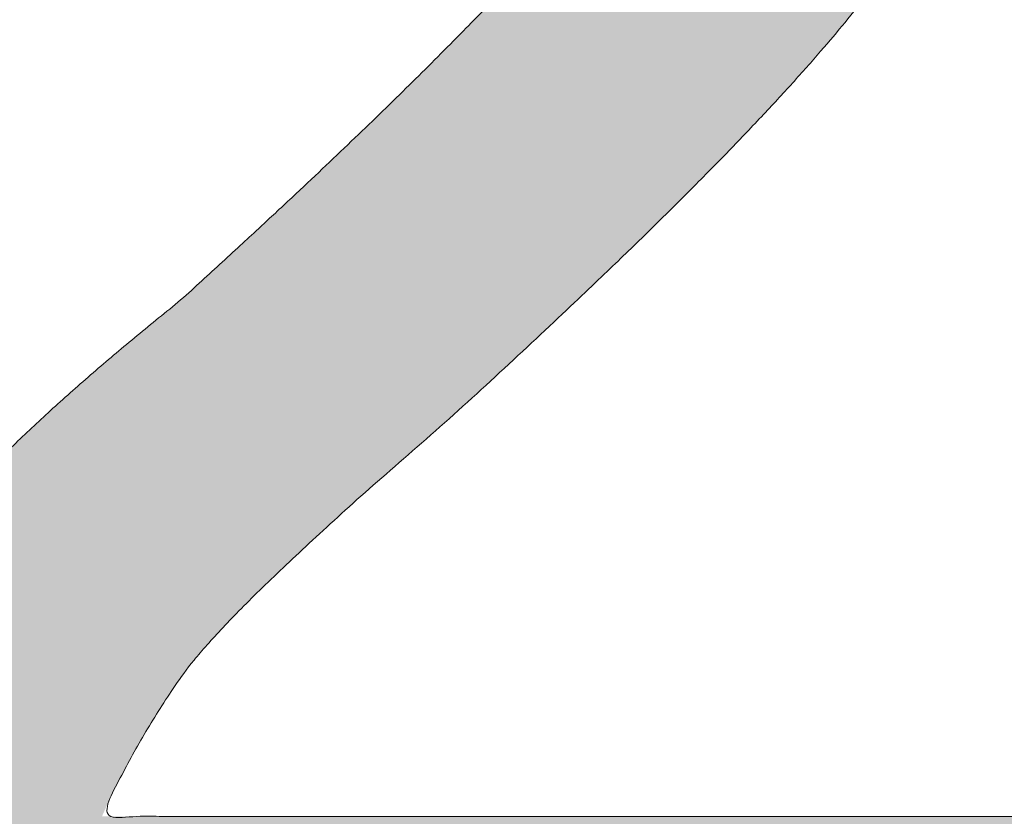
# Model space of a CAD drawing. Header units: inches. Extents: x -416 to -272, y -73 to 47.
# Tile 149 of 206: x -280.297 to -279.134, y -22.729 to -21.788. Entities that reach past the tile are written whole.
import ezdxf

# ---------------------------------------------------------------- set-up
doc = ezdxf.new("R2010")
doc.units = ezdxf.units.IN
doc.header["$LTSCALE"] = 32
doc.header["$MEASUREMENT"] = 0
doc.linetypes.add('Dash Style-1', pattern=[0.083328, 0.041656, -0.041672])
for name, color, linetype, lineweight in [('Black', 7, 'Continuous', 18), ('DashLine', 7, 'Continuous', 13), ('DashLineFill', 7, 'Dash Style-1', 13), ('Drawing', 7, 'Continuous', 18), ('Metal-DeskStructure', 7, 'Continuous', 13), ('None', 7, 'Continuous', 18), ('Plastic-BracketCover', 7, 'Continuous', 13), ('SolidLine', 7, 'Continuous', 15), ('Wood_1-H', 7, 'Continuous', 13)]:
    doc.layers.add(name, color=color, linetype=linetype, lineweight=lineweight)
pattern_1 = [(45, (0, 0), (-1.61301565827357, 1.935715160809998), []), (45, (-1.0608, 1.0608), (-0.4723460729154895, 0.4167612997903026), [])]

# ---------------------------------------------------------------- blocks, each defined once
blk = doc.blocks.new('Group-45')
at = {"layer": 'Plastic-BracketCover', "color": 7}
for points, knots in [([(1.545890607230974, 0.02645157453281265), (1.549581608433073, 0.02645157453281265), (1.553272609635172, 0.02460607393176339), (1.555118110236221, 0.01722587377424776), (1.55696180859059, 0.004307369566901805), (1.55696180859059, -0.01414763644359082), (1.555118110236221, -0.02522064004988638), (1.553272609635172, -0.03260264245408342), (1.547736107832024, -0.03629364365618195), (1.542199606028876, -0.03813914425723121), (1.489603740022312, -0.05843965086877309), (1.437007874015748, -0.07874015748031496), (1.418552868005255, -0.08612215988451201), (1.389024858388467, -0.1008843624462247), (1.366878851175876, -0.1230303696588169), (1.355805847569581, -0.1525583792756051), (1.355805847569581, -0.1922366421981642), (1.355805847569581, -0.2116143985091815), (1.450848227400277, -0.2116143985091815), (1.549581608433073, -0.2116143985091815), (1.553272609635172, -0.2153035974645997), (1.555118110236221, -0.2226855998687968), (1.55696180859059, -0.2337586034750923), (1.55696180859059, -0.2503681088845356), (1.555118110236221, -0.2614411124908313), (1.553272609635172, -0.2688231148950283), (1.549581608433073, -0.2725141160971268), (1.338274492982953, -0.2725141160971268), (1.117739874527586, -0.2725141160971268), (1.106666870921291, -0.2577501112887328), (1.106666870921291, -0.202385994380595), (1.106666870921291, -0.137794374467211), (1.10851237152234, -0.1156483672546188), (1.11035787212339, -0.1064208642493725), (1.114048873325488, -0.08058565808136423), (1.13434937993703, -0.03998464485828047), (1.163877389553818, -0.01414763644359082), (1.202631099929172, 0.0006163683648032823), (1.246923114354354, 0.0006163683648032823), (1.28383312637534, -0.01230213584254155), (1.311515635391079, -0.03444814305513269), (1.329968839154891, -0.06766715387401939), (1.337350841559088, -0.08612215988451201), (1.342887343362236, -0.07504915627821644), (1.35765134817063, -0.05659415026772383), (1.377951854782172, -0.04183014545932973), (1.405634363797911, -0.0289116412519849), (1.422243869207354, -0.02152963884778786), (1.471148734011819, -0.001229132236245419), (1.520053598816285, 0.01907137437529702), (1.532972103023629, 0.02460607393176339), (1.544045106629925, 0.02645157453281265), (1.545890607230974, 0.02645157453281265)], [0, 0, 0, 0.004017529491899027, 0.008035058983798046, 0.01205258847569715, 0.01607011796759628, 0.02008764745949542, 0.02410517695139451, 0.02812270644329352, 0.03214023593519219, 0.03214023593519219, 0.07095094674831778, 0.07095094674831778, 0.08463415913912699, 0.09831737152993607, 0.1120005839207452, 0.1256837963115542, 0.138745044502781, 0.138745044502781, 0.202806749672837, 0.2052946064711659, 0.2077824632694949, 0.2102703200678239, 0.2127581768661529, 0.2147484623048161, 0.2167387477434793, 0.2187290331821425, 0.2207193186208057, 0.3326714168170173, 0.3396374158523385, 0.3466034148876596, 0.3918815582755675, 0.4075550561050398, 0.4232285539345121, 0.4232285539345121, 0.4666960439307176, 0.5101635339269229, 0.553631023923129, 0.5970985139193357, 0.640566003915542, 0.6840334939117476, 0.7275009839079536, 0.7709684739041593, 0.7709684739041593, 0.7980418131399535, 0.8251151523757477, 0.8521884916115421, 0.8792618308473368, 0.8792618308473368, 0.958132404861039, 0.958132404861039, 0.9790662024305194, 1, 1, 1]), ([(1.232159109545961, -0.06213065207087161), (1.204476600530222, -0.06213065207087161), (1.169413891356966, -0.08612215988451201), (1.160186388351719, -0.1138028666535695), (1.15834088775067, -0.1230303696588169), (1.156495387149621, -0.1451763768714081), (1.156495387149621, -0.1867001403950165), (1.156495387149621, -0.2116143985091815), (1.2321600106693, -0.2116143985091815), (1.30782463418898, -0.2116143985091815), (1.30782463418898, -0.183009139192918), (1.30782463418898, -0.130412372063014), (1.296751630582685, -0.09719336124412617), (1.274605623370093, -0.07320365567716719), (1.246923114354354, -0.06213065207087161), (1.232159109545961, -0.06213065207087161)], [0, 0, 0, 0.1425152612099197, 0.2850305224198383, 0.2850305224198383, 0.3309930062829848, 0.3769554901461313, 0.4458992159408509, 0.4458992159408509, 0.6552813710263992, 0.6552813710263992, 0.7344389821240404, 0.8008292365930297, 0.8672194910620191, 0.9336097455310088, 1, 1, 1]), ([(1.425934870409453, -0.3398696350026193), (1.448079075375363, -0.3398696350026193), (1.483143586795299, -0.3509408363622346), (1.512671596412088, -0.3693958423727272), (1.532972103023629, -0.3970783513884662), (1.555118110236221, -0.4469059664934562), (1.555118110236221, -0.5539431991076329), (1.555118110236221, -0.6203803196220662), (1.544045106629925, -0.6351443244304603), (1.330892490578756, -0.6351443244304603), (1.117739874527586, -0.6351443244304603), (1.106666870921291, -0.6203803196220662), (1.106666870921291, -0.5622479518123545), (1.106666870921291, -0.4708965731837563), (1.123276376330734, -0.4192243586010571), (1.150958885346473, -0.3860053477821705), (1.193405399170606, -0.3675503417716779), (1.235850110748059, -0.3675503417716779), (1.265378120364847, -0.374932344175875), (1.289369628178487, -0.3896963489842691), (1.309670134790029, -0.4136878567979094), (1.315206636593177, -0.4266063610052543), (1.318897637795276, -0.4081513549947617), (1.337350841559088, -0.3767778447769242), (1.365033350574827, -0.3527863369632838), (1.403788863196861, -0.3398696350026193), (1.425934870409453, -0.3398696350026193)], [0, 0, 0, 0.03145524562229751, 0.062910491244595, 0.09436573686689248, 0.1258209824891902, 0.188731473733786, 0.2661585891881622, 0.2758371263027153, 0.2855156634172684, 0.4355309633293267, 0.4452095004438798, 0.4548880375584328, 0.5214267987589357, 0.5746587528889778, 0.6278907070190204, 0.6811226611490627, 0.7343546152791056, 0.7627468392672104, 0.7911390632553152, 0.8195312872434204, 0.8479235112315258, 0.8479235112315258, 0.8859426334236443, 0.9239617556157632, 0.9619808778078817, 1, 1, 1]), ([(1.429625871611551, -0.4026148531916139), (1.409325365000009, -0.4026148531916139), (1.379797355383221, -0.4155333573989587), (1.359496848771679, -0.4395248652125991), (1.348423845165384, -0.4764330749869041), (1.348423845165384, -0.5401028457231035), (1.348423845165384, -0.5760901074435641), (1.426856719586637, -0.5760901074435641), (1.505289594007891, -0.5760901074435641), (1.505289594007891, -0.5327208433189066), (1.505289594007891, -0.4487514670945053), (1.477607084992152, -0.4155333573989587), (1.448079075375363, -0.4026148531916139), (1.429625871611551, -0.4026148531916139)], [0, 0, 0, 0.07915587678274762, 0.1583117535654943, 0.2374676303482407, 0.3166235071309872, 0.4195261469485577, 0.4195261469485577, 0.6437985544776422, 0.6437985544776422, 0.7678094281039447, 0.8839047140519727, 0.9419523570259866, 1, 1, 1]), ([(1.226622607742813, -0.4284518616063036), (1.210013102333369, -0.4284518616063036), (1.18417789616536, -0.4376793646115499), (1.165722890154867, -0.4579798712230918), (1.156495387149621, -0.4893515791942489), (1.156495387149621, -0.5447165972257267), (1.156495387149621, -0.5760901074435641), (1.228469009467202, -0.5760901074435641), (1.300442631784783, -0.5760901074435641), (1.300442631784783, -0.5419483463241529), (1.300442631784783, -0.4856605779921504), (1.289369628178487, -0.4561343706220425), (1.269069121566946, -0.4376793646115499), (1.241386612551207, -0.4284518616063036), (1.226622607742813, -0.4284518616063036)], [0, 0, 0, 0.07449877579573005, 0.1489975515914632, 0.223496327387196, 0.2979951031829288, 0.3954165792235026, 0.3954165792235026, 0.6189101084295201, 0.6189101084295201, 0.7249275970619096, 0.7936956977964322, 0.8624637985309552, 0.9312318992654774, 1, 1, 1]), ([(1.53112660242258, -0.7109774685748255), (1.538508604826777, -0.7109774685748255), (1.552349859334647, -0.7137457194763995), (1.555118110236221, -0.7220504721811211), (1.555118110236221, -0.841083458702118), (1.555118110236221, -0.9601164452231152), (1.553272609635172, -0.9638074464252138), (1.547736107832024, -0.9674984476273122), (1.538508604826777, -0.9693439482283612), (1.525590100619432, -0.9693439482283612), (1.516362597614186, -0.9674984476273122), (1.510826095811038, -0.965652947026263), (1.50713509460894, -0.9601164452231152), (1.50713509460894, -0.9112115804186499), (1.50713509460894, -0.864152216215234), (1.337351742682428, -0.864152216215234), (1.167568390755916, -0.864152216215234), (1.193404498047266, -0.9075205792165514), (1.219240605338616, -0.9508889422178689), (1.221086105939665, -0.9564254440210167), (1.222931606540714, -0.965652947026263), (1.219240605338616, -0.9693439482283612), (1.20816760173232, -0.9711894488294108), (1.195712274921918, -0.9711894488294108), (1.186023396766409, -0.9711894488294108), (1.180486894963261, -0.9693439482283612), (1.176795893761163, -0.965652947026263), (1.174950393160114, -0.9619619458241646), (1.141731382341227, -0.9102888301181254), (1.10851237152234, -0.8586157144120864), (1.106666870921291, -0.8567702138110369), (1.106666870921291, -0.8530792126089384), (1.104821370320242, -0.8475427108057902), (1.104821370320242, -0.8304718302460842), (1.104821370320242, -0.8124781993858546), (1.10851237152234, -0.8069416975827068), (1.112203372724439, -0.8050961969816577), (1.310591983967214, -0.8050961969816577), (1.50713509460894, -0.8050961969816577), (1.50713509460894, -0.7644960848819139), (1.50713509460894, -0.7202049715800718), (1.510826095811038, -0.7165139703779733), (1.516362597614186, -0.7128229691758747), (1.525590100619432, -0.7109774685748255), (1.53112660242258, -0.7109774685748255)], [0, 0, 0, 0.002610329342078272, 0.007830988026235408, 0.01044131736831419, 0.1761946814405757, 0.1788050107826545, 0.181415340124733, 0.1840256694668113, 0.1866359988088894, 0.1885937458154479, 0.1905514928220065, 0.192509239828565, 0.1944669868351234, 0.2443885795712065, 0.2443885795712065, 0.4244984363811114, 0.4244984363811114, 0.4780496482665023, 0.4780496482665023, 0.4842405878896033, 0.4904315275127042, 0.4966224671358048, 0.5028134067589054, 0.5070707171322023, 0.5109409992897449, 0.5148112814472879, 0.5186815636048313, 0.5186815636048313, 0.5762947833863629, 0.5762947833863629, 0.5787425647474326, 0.5811903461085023, 0.5836381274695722, 0.5902471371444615, 0.5931844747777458, 0.5961218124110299, 0.5990591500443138, 0.9118813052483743, 0.9118813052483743, 0.9765012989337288, 0.9823759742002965, 0.9882506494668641, 0.9941253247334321, 1, 1, 1])]:
    blk.add_open_spline(points, degree=2, knots=knots, dxfattribs=at)
blk = doc.blocks.new('1BRPFY-Leg_Plate (2D)')
at = {"layer": 'DashLineFill', "linetype": 'Continuous', "lineweight": 13}
h = blk.add_hatch(dxfattribs=at)
h.set_pattern_fill('Steel', color=253, style=0, pattern_type=2)
h.set_pattern_definition(pattern_1)
edge = h.paths.add_edge_path()
edge.add_arc((-1.704724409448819, 1.704724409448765), 0.1259842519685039, 90, 180, ccw=False)
edge.add_line((-1.704724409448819, 1.830708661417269), (1.704724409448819, 1.830708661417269))
edge.add_arc((1.704724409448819, 1.704724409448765), 0.1259842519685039, 0, 90, ccw=False)
edge.add_line((1.830708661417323, 1.704724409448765), (1.830708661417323, -1.704724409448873))
edge.add_arc((1.704724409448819, -1.704724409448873), 0.125984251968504, -89.99999999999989, 1.1368683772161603e-13, ccw=False)
edge.add_line((1.704724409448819, -1.830708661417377), (-1.704724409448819, -1.830708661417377))
edge.add_arc((-1.704724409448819, -1.704724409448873), 0.125984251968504, 180, 269.99999999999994, ccw=False)
edge.add_line((-1.830708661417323, -1.704724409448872), (-1.830708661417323, 1.704724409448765))
at = {"layer": 'SolidLine', "flags": 128}
blk.add_lwpolyline([(0.7086614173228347, -0.5019685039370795), (0.728920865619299, -0.5029637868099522), (0.7489852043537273, -0.5059400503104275), (0.7686612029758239, -0.5108686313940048), (0.7877593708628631, -0.5177020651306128), (0.8060957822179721, -0.5263745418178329), (0.823493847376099, -0.5368025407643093), (0.8397860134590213, -0.5488856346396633), (0.8548153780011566, -0.5625074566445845), (0.8684372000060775, -0.5775368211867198), (0.8805202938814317, -0.5938289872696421), (0.8909482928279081, -0.611227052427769), (0.8996207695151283, -0.6295634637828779), (0.9064542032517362, -0.6486616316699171), (0.9113827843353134, -0.6683376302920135), (0.9143590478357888, -0.688401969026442), (0.9153543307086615, -0.7086614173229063), (0.9143590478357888, -0.7289208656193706), (0.9113827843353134, -0.748985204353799), (0.9064542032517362, -0.7686612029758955), (0.8996207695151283, -0.7877593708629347), (0.8909482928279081, -0.8060957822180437), (0.8805202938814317, -0.8234938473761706), (0.8684372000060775, -0.8397860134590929), (0.8548153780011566, -0.8548153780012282), (0.8397860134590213, -0.8684372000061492), (0.823493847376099, -0.8805202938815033), (0.8060957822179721, -0.8909482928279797), (0.7877593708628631, -0.8996207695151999), (0.7686612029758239, -0.9064542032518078), (0.7489852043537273, -0.9113827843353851), (0.728920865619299, -0.9143590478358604), (0.7086614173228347, -0.9153543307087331), (0.6884019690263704, -0.9143590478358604), (0.668337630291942, -0.9113827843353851), (0.6486616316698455, -0.9064542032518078), (0.6295634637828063, -0.8996207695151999), (0.6112270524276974, -0.8909482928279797), (0.5938289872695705, -0.8805202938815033), (0.5775368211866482, -0.8684372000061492), (0.5625074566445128, -0.8548153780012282), (0.5488856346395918, -0.8397860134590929), (0.5368025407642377, -0.8234938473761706), (0.5263745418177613, -0.8060957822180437), (0.5177020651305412, -0.7877593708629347), (0.5108686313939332, -0.7686612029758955), (0.5059400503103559, -0.748985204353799), (0.5029637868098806, -0.7289208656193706), (0.5019685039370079, -0.7086614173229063), (0.5029637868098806, -0.688401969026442), (0.5059400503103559, -0.6683376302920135), (0.5108686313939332, -0.6486616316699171), (0.5177020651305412, -0.6295634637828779), (0.5263745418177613, -0.611227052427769), (0.5368025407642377, -0.5938289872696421), (0.5488856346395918, -0.5775368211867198), (0.5625074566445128, -0.5625074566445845), (0.5775368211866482, -0.5488856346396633), (0.5938289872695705, -0.5368025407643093), (0.6112270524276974, -0.5263745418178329), (0.6295634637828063, -0.5177020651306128), (0.6486616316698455, -0.5108686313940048), (0.668337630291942, -0.5059400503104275), (0.6884019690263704, -0.5029637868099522)], close=True, dxfattribs=at)
at = {"layer": 'Plastic-BracketCover', "color": 7}
blk.add_blockref('Group-45', (0, 0), dxfattribs=at)
blk = doc.blocks.new('1BRPX8-Util_Bkt_Lg-F (2D)')
at = {"layer": 'DashLineFill', "linetype": 'Continuous', "lineweight": 13}
h = blk.add_hatch(dxfattribs=at)
h.set_pattern_fill('Steel', color=253, style=0, pattern_type=2)
h.set_pattern_definition(pattern_1)
edge = h.paths.add_edge_path()
edge.add_line((-4.468503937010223, 7.539370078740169), (-2.421259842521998, 7.539370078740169))
edge.add_line((-2.421259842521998, 7.539370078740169), (-2.421259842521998, 7.917322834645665))
edge.add_arc((-2.303149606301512, 7.91732283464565), 0.1181102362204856, 90.0000000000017, 179.9999999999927, ccw=False)
edge.add_line((-2.303149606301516, 8.035433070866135), (2.303149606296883, 8.035433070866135))
edge.add_arc((2.30314960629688, 7.917322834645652), 0.1181102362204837, 6.423306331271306e-12, 89.99999999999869, ccw=False)
edge.add_line((2.421259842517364, 7.917322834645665), (2.421259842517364, 7.539370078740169))
edge.add_line((2.421259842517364, 7.539370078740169), (4.46850393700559, 7.539370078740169))
edge.add_line((4.46850393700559, 7.539370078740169), (4.46850393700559, 7.405511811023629))
edge.add_line((4.46850393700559, 7.405511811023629), (3.129921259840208, 7.405511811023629))
edge.add_line((3.129921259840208, 7.405511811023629), (3.129921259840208, -2.011811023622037))
edge.add_line((3.129921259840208, -2.011811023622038), (4.46850393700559, -2.011811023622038))
edge.add_line((4.46850393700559, -2.011811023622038), (4.46850393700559, -2.145669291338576))
edge.add_line((4.46850393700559, -2.145669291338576), (2.421259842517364, -2.145669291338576))
edge.add_line((2.421259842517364, -2.145669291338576), (2.421259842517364, -2.523622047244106))
edge.add_arc((2.303149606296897, -2.523622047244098), 0.1181102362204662, 269.9999999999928, 359.9999999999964, ccw=False)
edge.add_line((2.303149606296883, -2.641732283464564), (-2.303149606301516, -2.641732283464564))
edge.add_arc((-2.303149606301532, -2.523622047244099), 0.1181102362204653, 180.0000000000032, 270.0000000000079, ccw=False)
edge.add_line((-2.421259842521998, -2.523622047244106), (-2.421259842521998, -2.145669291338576))
edge.add_line((-2.421259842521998, -2.145669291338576), (-4.468503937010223, -2.145669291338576))
edge.add_line((-4.468503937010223, -2.145669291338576), (-4.468503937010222, -2.011811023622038))
edge.add_line((-4.468503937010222, -2.011811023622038), (-3.129921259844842, -2.011811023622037))
edge.add_line((-3.129921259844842, -2.011811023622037), (-3.129921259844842, 7.405511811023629))
edge.add_line((-3.129921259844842, 7.405511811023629), (-4.468503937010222, 7.405511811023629))
edge.add_line((-4.468503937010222, 7.405511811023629), (-4.468503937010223, 7.539370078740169))
at = {"layer": 'SolidLine', "flags": 128}
blk.add_lwpolyline([(0.4571237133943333, -0.3361456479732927), (0.4952337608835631, -0.3133033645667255), (0.5353992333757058, -0.2943065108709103), (0.5772333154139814, -0.2793380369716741), (0.6203331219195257, -0.2685420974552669), (0.6642835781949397, -0.2620226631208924), (0.7086614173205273, -0.2598425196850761), (0.7530392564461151, -0.2620226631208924), (0.7969897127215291, -0.2685420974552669), (0.8400895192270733, -0.2793380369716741), (0.881923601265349, -0.2943065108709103), (0.9220890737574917, -0.3133033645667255), (0.9601991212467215, -0.3361456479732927), (0.995886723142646, -0.362613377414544), (1.02880818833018, -0.3924516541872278), (1.058646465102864, -0.4253731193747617), (1.085114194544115, -0.4610607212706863), (1.107956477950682, -0.4991707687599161), (1.126953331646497, -0.5393362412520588), (1.141921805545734, -0.5811703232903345), (1.152717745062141, -0.6242701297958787), (1.159237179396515, -0.6682205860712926), (1.161417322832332, -0.7125984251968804), (1.159237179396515, -0.7569762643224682), (1.152717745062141, -0.8009267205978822), (1.141921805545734, -0.8440265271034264), (1.126953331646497, -0.8858606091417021), (1.107956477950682, -0.9260260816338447), (1.085114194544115, -0.9641361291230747)], dxfattribs=at)
blk = doc.blocks.new('Slate-LegBrace (2D)')
at = {"layer": 'DashLineFill', "linetype": 'Continuous', "lineweight": 13}
h = blk.add_hatch(dxfattribs=at)
h.set_pattern_fill('Steel', color=253, style=0, pattern_type=2)
h.set_pattern_definition(pattern_1)
h.paths.add_polyline_path([(1.477721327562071, -0.2676096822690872), (1.477721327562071, -0.2375137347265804), (1.672015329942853, -0.2375137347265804), (1.672015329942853, -0.02575645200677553), (1.675765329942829, -0.02575645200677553), (1.675765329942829, 0.7034311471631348), (1.734820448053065, 0.762486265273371), (1.929210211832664, 0.762486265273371), (1.988265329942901, 0.7034311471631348), (1.988265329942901, -0.02575645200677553), (1.992015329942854, -0.02575645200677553), (1.992015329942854, -0.2375137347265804), (2.186309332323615, -0.2375137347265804), (2.186309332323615, -0.2676096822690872)])
h = blk.add_hatch(dxfattribs=at)
h.set_pattern_fill('Steel', color=253, style=0, pattern_type=2)
h.set_pattern_definition(pattern_1)
edge = h.paths.add_edge_path()
edge.add_line((-2.199587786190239, -0.1351515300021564), (-1.374775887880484, -0.1351515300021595))
edge.add_arc((3.774758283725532e-15, -0.01355418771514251), 1.380142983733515, 185.0545920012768, 354.9454079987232)
edge.add_line((1.374775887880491, -0.13515153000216), (2.199718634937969, -0.1351515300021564))
edge.add_arc((6.542437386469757e-05, -0.01705725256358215), 2.202821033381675, 183.0731271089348, 356.92687289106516, ccw=False)
h = blk.add_hatch(dxfattribs=at)
h.set_pattern_fill('Steel', color=253, style=0, pattern_type=2)
h.set_pattern_definition(pattern_1)
edge = h.paths.add_edge_path()
edge.add_line((2.191696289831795, -0.2375138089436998), (1.463739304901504, -0.2375137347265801))
edge.add_arc((-6.542437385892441e-05, -0.01704129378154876), 1.480314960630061, 188.5652811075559, 351.4347188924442, ccw=False)
edge.add_line((-1.463870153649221, -0.2375137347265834), (-2.191827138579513, -0.2375138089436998))
edge.add_line((-2.191827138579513, -0.2375138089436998), (-2.199718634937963, -0.1351515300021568))
edge.add_line((-2.199718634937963, -0.1351515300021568), (-1.374775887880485, -0.1351515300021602))
edge.add_arc((2.886579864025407e-15, -0.01355418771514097), 1.380142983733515, 185.0545920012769, 354.9454079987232)
edge.add_line((1.37477588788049, -0.1351515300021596), (2.199587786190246, -0.1351515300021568))
edge.add_line((2.199587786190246, -0.1351515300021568), (2.191696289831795, -0.2375138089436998))
at = {"layer": 'DashLineFill', "flags": 128}
blk.add_lwpolyline([(1.477721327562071, -0.2676096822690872), (1.477721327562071, -0.2375137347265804), (1.672015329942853, -0.2375137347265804), (1.672015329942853, -0.02575645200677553), (1.675765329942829, -0.02575645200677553), (1.675765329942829, 0.7034311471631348), (1.734820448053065, 0.762486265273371), (1.929210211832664, 0.762486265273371), (1.988265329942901, 0.7034311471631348), (1.988265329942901, -0.02575645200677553), (1.992015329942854, -0.02575645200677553), (1.992015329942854, -0.2375137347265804), (2.186309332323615, -0.2375137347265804), (2.186309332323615, -0.2676096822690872)], close=True, dxfattribs=at)
for points in [[(2.191696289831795, -0.2375138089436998), (1.463739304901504, -0.2375137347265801, -0.860662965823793), (-1.463870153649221, -0.2375137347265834), (-2.191827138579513, -0.2375138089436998), (-2.199718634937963, -0.1351515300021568), (-1.374775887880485, -0.1351515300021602, 0.9154551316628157), (1.37477588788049, -0.1351515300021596), (2.199587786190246, -0.1351515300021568)], [(-2.199587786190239, -0.1351515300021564), (-1.374775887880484, -0.1351515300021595, 0.9154551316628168), (1.374775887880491, -0.13515153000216), (2.199718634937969, -0.1351515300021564, -0.9477524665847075)]]:
    blk.add_lwpolyline(points, format="xyb", close=True, dxfattribs=at)
blk = doc.blocks.new('TLLegSleeve (2D)')
at = {"layer": 'DashLineFill', "linetype": 'Continuous', "lineweight": 13}
h = blk.add_hatch(dxfattribs=at)
h.set_pattern_fill('Steel', color=253, style=0, pattern_type=2)
h.set_pattern_definition(pattern_1)
edge = h.paths.add_edge_path()
edge.add_line((1.08267716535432, 1.402343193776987), (1.08267716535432, 2.913385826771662))
edge.add_arc((-1.707523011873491e-13, 2.913385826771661), 1.08267716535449, 4.479377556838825e-14, 180)
edge.add_line((-1.082677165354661, 2.913385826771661), (-1.08267716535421, 1.402343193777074))
edge.add_arc((-1.332267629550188e-15, 2.886579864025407e-15), 1.771653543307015, 127.6698869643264, 412.330113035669)
edge.add_line((1.08267716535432, 1.402343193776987), (1.08267716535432, 1.402343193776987))
edge = h.paths.add_edge_path()
edge.add_arc((1.665334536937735e-15, 2.91338582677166), 0.7480314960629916, 0, 180, ccw=False)
edge.add_arc((1.665334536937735e-15, 2.91338582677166), 0.7480314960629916, 180, 360, ccw=False)
edge = h.paths.add_edge_path()
edge.add_arc((-1.723066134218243e-13, 9.149983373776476e-17), 1.437007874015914, 0, 180, ccw=False)
edge.add_arc((-1.723066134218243e-13, 5.70119602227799e-16), 1.437007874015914, 180, 360, ccw=False)
at = {"layer": 'DashLine', "color": 8, "flags": 128}
blk.add_lwpolyline([(0.6327836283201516, 1.527674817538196), (0.7794749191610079, 1.458295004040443), (0.9186594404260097, 1.374871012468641), (1.048996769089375, 1.278206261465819), (1.169231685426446, 1.169231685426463), (1.278206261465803, 1.048996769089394), (1.374871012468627, 0.9186594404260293), (1.458295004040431, 0.7794749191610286), (1.527674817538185, 0.6327836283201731), (1.582342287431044, 0.4799982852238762), (1.621770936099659, 0.3225902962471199), (1.64558104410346, 0.1620755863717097), (1.653543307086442, 1.118599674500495e-14), (1.645581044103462, -0.1620755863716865), (1.621770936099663, -0.3225902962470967), (1.582342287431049, -0.4799982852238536), (1.527674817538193, -0.6327836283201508), (1.45829500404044, -0.7794749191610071), (1.374871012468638, -0.9186594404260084), (1.278206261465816, -1.048996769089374), (1.169231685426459, -1.169231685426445), (1.048996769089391, -1.278206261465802), (0.918659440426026, -1.374871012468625), (0.7794749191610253, -1.458295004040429)], dxfattribs=at)
at = {"layer": 'DashLineFill', "flags": 128}
for points in [[(1.08267716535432, 1.402343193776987), (1.08267716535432, 2.913385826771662, 0.9999999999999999), (-1.082677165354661, 2.913385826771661), (-1.08267716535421, 1.402343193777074, 2.931618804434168), (1.08267716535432, 1.402343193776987)], [(-1.437007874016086, 3.308097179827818e-16, -0.9999999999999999), (1.437007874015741, 3.308097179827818e-16, -0.9999999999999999)]]:
    blk.add_lwpolyline(points, format="xyb", close=True, dxfattribs=at)
blk = doc.blocks.new('Group-47')
at = {"layer": 'SolidLine', "flags": 128}
blk.add_lwpolyline([(61.27952755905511, -8.30708661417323, -0.414213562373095), (62.99212598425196, -6.594488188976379, -0.414213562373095), (64.70472440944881, -8.30708661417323, -0.414213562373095), (62.99212598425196, -10.01968503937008, -0.414213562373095)], format="xyb", close=True, dxfattribs=at)
at = {"layer": 'Wood_1-H', "color": 7}
for name in ['1BRPX8-Util_Bkt_Lg-F (2D)', 'TLLegSleeve (2D)', 'Slate-LegBrace (2D)', '1BRPFY-Leg_Plate (2D)']:
    blk.add_blockref(name, (62.99212598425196, -8.30708661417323), dxfattribs=at)
blk = doc.blocks.new('Group-49')
at = {"layer": 'Metal-DeskStructure', "color": 7, "flags": 128}
blk.add_lwpolyline([(0.8051100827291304, 0.3242076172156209), (0.6569804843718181, -0.1001143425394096), (0.9545622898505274, -0.1001143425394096)], close=True, dxfattribs=at)
at = {"layer": 'Metal-DeskStructure', "color": 7}
blk.add_open_spline([(1.174112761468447, -0.3918349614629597), (1.184693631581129, -0.4210075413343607), (1.168822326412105, -0.4369198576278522), (1.14501536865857, -0.439571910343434), (1.104014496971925, -0.439571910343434), (1.078886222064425, -0.4369198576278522), (1.066982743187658, -0.4329417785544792), (1.060369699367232, -0.4236595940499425), (1.057724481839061, -0.4170294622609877), (1.021353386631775, -0.3010040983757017), (0.9849822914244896, -0.1849787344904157), (0.807093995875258, -0.1849787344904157), (0.6292057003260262, -0.1849787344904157), (0.5941572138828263, -0.2996780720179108), (0.5591087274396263, -0.4143774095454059), (0.5564635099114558, -0.4210075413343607), (0.5498504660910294, -0.4302897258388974), (0.5379469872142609, -0.4369198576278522), (0.5141400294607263, -0.439571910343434), (0.477108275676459, -0.439571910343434), (0.4519787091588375, -0.4355938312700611), (0.4427204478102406, -0.4249856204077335), (0.4427204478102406, -0.4050952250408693), (0.4480108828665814, -0.3905089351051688), (0.5915119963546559, 0.0006630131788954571), (0.7350131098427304, 0.3918349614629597), (0.7376583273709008, 0.3971390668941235), (0.7469165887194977, 0.4037691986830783), (0.7627866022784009, 0.4077472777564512), (0.789238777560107, 0.4090720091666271), (0.8302396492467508, 0.4090720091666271), (0.8580131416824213, 0.4077472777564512), (0.8752070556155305, 0.4037691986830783), (0.8844653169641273, 0.3971390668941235), (0.8871105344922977, 0.3918349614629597), (1.030611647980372, 0), (1.174112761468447, -0.3918349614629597)], degree=2, knots=[0, 0, 0, 0.01595318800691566, 0.02392978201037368, 0.03190637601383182, 0.03938443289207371, 0.04686248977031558, 0.05434054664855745, 0.06181860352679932, 0.06181860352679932, 0.1891978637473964, 0.1891978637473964, 0.3755520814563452, 0.3755520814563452, 0.5011946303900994, 0.5011946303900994, 0.5086726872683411, 0.5161507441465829, 0.5236288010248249, 0.5311068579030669, 0.5385854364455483, 0.5460640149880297, 0.5535425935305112, 0.5610211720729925, 0.5610211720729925, 0.7618481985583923, 0.7618481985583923, 0.7647050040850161, 0.7675618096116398, 0.7704186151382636, 0.7732754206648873, 0.7763226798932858, 0.7793699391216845, 0.7824171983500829, 0.7854644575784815, 0.7854644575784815, 1, 1, 1], dxfattribs=at)
blk = doc.blocks.new('TL14_lower_leg (2D)')
at = {"layer": 'DashLine', "flags": 128}
blk.add_lwpolyline([(1.371317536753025, 0.1350629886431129), (1.377952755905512, 1.783045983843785e-14), (1.371317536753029, -0.1350629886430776), (1.351475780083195, -0.2688252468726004), (1.318618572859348, -0.3999985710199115), (1.27306234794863, -0.5273196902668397), (1.215245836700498, -0.6495624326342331), (1.145725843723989, -0.7655495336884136), (1.065171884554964, -0.8741639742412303), (0.9743597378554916, -0.9743597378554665), (0.8741639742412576, -1.065171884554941), (0.7655495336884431, -1.14572584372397), (0.6495624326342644, -1.215245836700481), (0.5273196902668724, -1.273062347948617), (0.3999985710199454, -1.318618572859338)], dxfattribs=at)
blk.add_lwpolyline([(0.7086614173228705, -0.547244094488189), (0.724483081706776, -0.54802136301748), (0.7401523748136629, -0.5503456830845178), (0.7555183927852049, -0.5541946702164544), (0.7704331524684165, -0.5595312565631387), (0.7847530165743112, -0.5663040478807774), (0.798340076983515, -0.574447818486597), (0.8110634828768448, -0.5838841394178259), (0.8228007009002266, -0.5945221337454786), (0.8334386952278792, -0.6062593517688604), (0.8428750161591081, -0.6189827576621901), (0.8510187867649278, -0.632569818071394), (0.8577915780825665, -0.6468896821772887), (0.8631281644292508, -0.6618044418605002), (0.8669771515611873, -0.6771704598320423), (0.8693014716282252, -0.6928397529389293), (0.8700787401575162, -0.7086614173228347), (0.8693014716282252, -0.72448308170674), (0.8669771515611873, -0.7401523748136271), (0.8631281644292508, -0.7555183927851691), (0.8577915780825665, -0.7704331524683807), (0.8510187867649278, -0.7847530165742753), (0.8428750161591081, -0.7983400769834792), (0.8334386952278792, -0.811063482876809), (0.8228007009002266, -0.8228007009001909), (0.8110634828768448, -0.8334386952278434), (0.798340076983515, -0.8428750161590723), (0.7847530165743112, -0.8510187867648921), (0.7704331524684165, -0.8577915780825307), (0.7555183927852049, -0.8631281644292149), (0.7401523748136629, -0.8669771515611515), (0.724483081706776, -0.8693014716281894), (0.7086614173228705, -0.8700787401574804), (0.6928397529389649, -0.8693014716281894), (0.6771704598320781, -0.8669771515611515), (0.6618044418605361, -0.8631281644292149), (0.6468896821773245, -0.8577915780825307), (0.6325698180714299, -0.8510187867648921), (0.618982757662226, -0.8428750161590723), (0.6062593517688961, -0.8334386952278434), (0.5945221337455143, -0.8228007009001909), (0.5838841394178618, -0.811063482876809), (0.5744478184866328, -0.7983400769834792), (0.5663040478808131, -0.7847530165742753), (0.5595312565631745, -0.7704331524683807), (0.5541946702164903, -0.7555183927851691), (0.5503456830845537, -0.7401523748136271), (0.5480213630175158, -0.72448308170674), (0.5472440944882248, -0.7086614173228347), (0.5480213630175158, -0.6928397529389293), (0.5503456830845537, -0.6771704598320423), (0.5541946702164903, -0.6618044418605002), (0.5595312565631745, -0.6468896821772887), (0.5663040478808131, -0.632569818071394), (0.5744478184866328, -0.6189827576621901), (0.5838841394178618, -0.6062593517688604), (0.5945221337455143, -0.5945221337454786), (0.6062593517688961, -0.5838841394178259), (0.618982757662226, -0.574447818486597), (0.6325698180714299, -0.5663040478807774), (0.6468896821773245, -0.5595312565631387), (0.6618044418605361, -0.5541946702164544), (0.6771704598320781, -0.5503456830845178), (0.6928397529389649, -0.54802136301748)], close=True, dxfattribs=at)
at = {"layer": 'Metal-DeskStructure', "color": 7}
blk.add_blockref('Group-49', (0, 0), dxfattribs=at)
blk = doc.blocks.new('Group-50')
at = {"layer": 'DashLineFill', "linetype": 'Continuous', "lineweight": 13}
h = blk.add_hatch(dxfattribs=at)
h.set_pattern_fill('Steel', color=253, style=0, pattern_type=2)
h.set_pattern_definition(pattern_1)
h.paths.add_polyline_path([(-2.066929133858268, 1.397637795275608), (2.066929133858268, 1.397637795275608), (2.066929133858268, 0.1377952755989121), (2.106299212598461, 0.1377952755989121), (2.106299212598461, -0.1377952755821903), (2.066929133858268, -0.1377952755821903), (2.066929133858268, -5.275590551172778), (2.106299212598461, -5.275590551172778), (2.106299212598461, -5.55118110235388), (2.066929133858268, -5.55118110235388), (2.066929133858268, -5.82677165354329), (-2.066929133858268, -5.82677165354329), (-2.066929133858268, -5.55118110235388), (-2.106299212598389, -5.55118110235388), (-2.106299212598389, -5.275590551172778), (-2.066929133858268, -5.275590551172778), (-2.066929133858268, -0.1377952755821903), (-2.106299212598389, -0.1377952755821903), (-2.106299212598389, 0.1377952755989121), (-2.066929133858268, 0.1377952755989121)])
blk = doc.blocks.new('TL14_upper_leg (2D)')
at = {"layer": 'DashLine', "flags": 128}
blk.add_lwpolyline([(1.214595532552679, 0.1196272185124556), (1.22047244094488, 7.47323834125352e-17), (1.214595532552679, -0.1196272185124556), (1.197021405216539, -0.2381023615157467), (1.167919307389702, -0.3542844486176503), (1.127569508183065, -0.467054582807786), (1.076360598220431, -0.5753267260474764), (1.01478574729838, -0.6780581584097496), (0.9434379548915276, -0.7742595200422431), (0.8630043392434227, -0.8630043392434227), (0.7742595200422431, -0.9434379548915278), (0.6780581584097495, -1.01478574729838), (0.5753267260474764, -1.076360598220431), (0.4670545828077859, -1.127569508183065)], dxfattribs=at)
at = {"layer": 'DashLine', "color": 7}
blk.add_blockref('Group-50', (0, 0), dxfattribs=at)
blk = doc.blocks.new('1BRPT9-Bracket (2D)')
at = {"layer": 'DashLineFill', "linetype": 'Continuous', "lineweight": 13}
h = blk.add_hatch(dxfattribs=at)
h.set_pattern_fill('Steel', color=253, style=0, pattern_type=2)
h.set_pattern_definition(pattern_1)
edge = h.paths.add_edge_path()
edge.add_line((-2.32206875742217, -8.74015748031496), (-2.32206875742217, 8.740157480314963))
edge.add_line((-2.32206875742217, 8.740157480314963), (1.677931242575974, 8.740157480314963))
edge.add_arc((1.677931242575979, 8.488188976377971), 0.2519685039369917, -3.979039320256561e-12, 90.0000000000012, ccw=False)
edge.add_line((1.929899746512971, 8.488188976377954), (1.929899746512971, 7.480314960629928))
edge.add_line((1.929899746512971, 7.480314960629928), (2.323600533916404, 7.461135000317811))
edge.add_line((2.323600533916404, 7.461135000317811), (2.323600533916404, -7.480314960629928))
edge.add_line((2.323600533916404, -7.480314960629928), (1.929899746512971, -7.480314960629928))
edge.add_line((1.929899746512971, -7.480314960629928), (1.929899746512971, -8.488188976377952))
edge.add_arc((1.677931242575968, -8.488188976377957), 0.2519685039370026, -90.00000000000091, 1.0800249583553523e-12, ccw=False)
edge.add_line((1.677931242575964, -8.74015748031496), (-2.32206875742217, -8.74015748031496))
h = blk.add_hatch(dxfattribs=at)
h.set_pattern_fill('Steel', color=253, style=0, pattern_type=2)
h.set_pattern_definition(pattern_1)
h.paths.add_polyline_path([(-1.337816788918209, -3.021148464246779), (-1.346499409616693, -3.020721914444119), (-1.355098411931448, -3.019446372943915), (-1.363530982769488, -3.017334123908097), (-1.371715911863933, -3.014405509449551), (-1.379574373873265, -3.010688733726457), (-1.387030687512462, -3.006219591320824), (-1.394013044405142, -3.001041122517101), (-1.400454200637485, -2.995203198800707), (-1.40629212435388, -2.988762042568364), (-1.411470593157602, -2.981779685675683), (-1.415939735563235, -2.974323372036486), (-1.419656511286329, -2.966464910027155), (-1.422585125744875, -2.95827998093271), (-1.424697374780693, -2.949847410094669), (-1.425972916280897, -2.941248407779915), (-1.426399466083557, -2.932565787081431), (-1.425972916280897, -2.923883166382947), (-1.424697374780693, -2.915284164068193), (-1.422585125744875, -2.906851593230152), (-1.419656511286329, -2.898666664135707), (-1.415939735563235, -2.890808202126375), (-1.411470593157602, -2.883351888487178), (-1.40629212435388, -2.876369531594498), (-1.400454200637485, -2.869928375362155), (-1.394013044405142, -2.864090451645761), (-1.387030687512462, -2.858911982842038), (-1.379574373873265, -2.854442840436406), (-1.371715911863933, -2.850726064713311), (-1.363530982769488, -2.847797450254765), (-1.355098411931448, -2.845685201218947), (-1.346499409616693, -2.844409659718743), (-1.337816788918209, -2.843983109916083), (-1.329134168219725, -2.844409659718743), (-1.320535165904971, -2.845685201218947), (-1.31210259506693, -2.847797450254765), (-1.303917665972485, -2.850726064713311), (-1.296059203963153, -2.854442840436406), (-1.288602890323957, -2.858911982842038), (-1.281620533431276, -2.864090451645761), (-1.275179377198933, -2.869928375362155), (-1.269341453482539, -2.876369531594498), (-1.264162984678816, -2.883351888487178), (-1.259693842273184, -2.890808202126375), (-1.255977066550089, -2.898666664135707), (-1.253048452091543, -2.906851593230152), (-1.250936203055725, -2.915284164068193), (-1.249660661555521, -2.923883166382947), (-1.249234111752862, -2.932565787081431), (-1.249660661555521, -2.941248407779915), (-1.250936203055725, -2.949847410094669), (-1.253048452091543, -2.95827998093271), (-1.255977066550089, -2.966464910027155), (-1.259693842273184, -2.974323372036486), (-1.264162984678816, -2.981779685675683), (-1.269341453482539, -2.988762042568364), (-1.275179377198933, -2.995203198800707), (-1.281620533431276, -3.001041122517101), (-1.288602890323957, -3.006219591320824), (-1.296059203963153, -3.010688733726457), (-1.303917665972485, -3.014405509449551), (-1.31210259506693, -3.017334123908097), (-1.320535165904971, -3.019446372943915), (-1.329134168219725, -3.020721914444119)])
at = {"layer": 'DashLineFill', "flags": 128}
blk.add_lwpolyline([(-1.337816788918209, -3.021148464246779), (-1.346499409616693, -3.020721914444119), (-1.355098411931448, -3.019446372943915), (-1.363530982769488, -3.017334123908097), (-1.371715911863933, -3.014405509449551), (-1.379574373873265, -3.010688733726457), (-1.387030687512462, -3.006219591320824), (-1.394013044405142, -3.001041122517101), (-1.400454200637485, -2.995203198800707), (-1.40629212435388, -2.988762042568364), (-1.411470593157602, -2.981779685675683), (-1.415939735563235, -2.974323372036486), (-1.419656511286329, -2.966464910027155), (-1.422585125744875, -2.95827998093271), (-1.424697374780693, -2.949847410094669), (-1.425972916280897, -2.941248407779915), (-1.426399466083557, -2.932565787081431), (-1.425972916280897, -2.923883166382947), (-1.424697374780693, -2.915284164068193), (-1.422585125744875, -2.906851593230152), (-1.419656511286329, -2.898666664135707), (-1.415939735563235, -2.890808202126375), (-1.411470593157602, -2.883351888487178), (-1.40629212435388, -2.876369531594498), (-1.400454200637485, -2.869928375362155), (-1.394013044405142, -2.864090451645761), (-1.387030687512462, -2.858911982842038), (-1.379574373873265, -2.854442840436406), (-1.371715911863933, -2.850726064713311), (-1.363530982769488, -2.847797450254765), (-1.355098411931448, -2.845685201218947), (-1.346499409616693, -2.844409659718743), (-1.337816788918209, -2.843983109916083), (-1.329134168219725, -2.844409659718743), (-1.320535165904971, -2.845685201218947), (-1.31210259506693, -2.847797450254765), (-1.303917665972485, -2.850726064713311), (-1.296059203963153, -2.854442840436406), (-1.288602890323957, -2.858911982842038), (-1.281620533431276, -2.864090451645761), (-1.275179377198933, -2.869928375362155), (-1.269341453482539, -2.876369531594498), (-1.264162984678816, -2.883351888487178), (-1.259693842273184, -2.890808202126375), (-1.255977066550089, -2.898666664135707), (-1.253048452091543, -2.906851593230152), (-1.250936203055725, -2.915284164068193), (-1.249660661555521, -2.923883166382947), (-1.249234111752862, -2.932565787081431), (-1.249660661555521, -2.941248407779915), (-1.250936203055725, -2.949847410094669), (-1.253048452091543, -2.95827998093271), (-1.255977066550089, -2.966464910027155), (-1.259693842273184, -2.974323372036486), (-1.264162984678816, -2.981779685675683), (-1.269341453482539, -2.988762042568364), (-1.275179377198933, -2.995203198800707), (-1.281620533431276, -3.001041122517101), (-1.288602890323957, -3.006219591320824), (-1.296059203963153, -3.010688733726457), (-1.303917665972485, -3.014405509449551), (-1.31210259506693, -3.017334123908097), (-1.320535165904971, -3.019446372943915), (-1.329134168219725, -3.020721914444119)], close=True, dxfattribs=at)
blk = doc.blocks.new('Group-73')
at = {"layer": 'Metal-DeskStructure', "linetype": 'Continuous', "lineweight": 0, "true_color": 0xff0000}
blk.add_hatch(color=1, dxfattribs=at).paths.add_polyline_path([(1.696691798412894, -0.9301181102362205), (1.696691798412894, -1.274606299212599), (0.1120461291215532, -1.274606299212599), (0.1117940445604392, -1.244883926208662), (0.1126520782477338, -1.21546436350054), (0.1146202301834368, -1.186347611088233), (0.1176985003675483, -1.15753366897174), (0.1218868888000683, -1.129022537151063), (0.1271853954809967, -1.1008142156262), (0.1335940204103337, -1.072908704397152), (0.1411127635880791, -1.045306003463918), (0.1549813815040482, -1.000302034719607), (0.1707507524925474, -0.9557186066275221), (0.1884208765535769, -0.9115557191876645), (0.2079917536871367, -0.8678133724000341), (0.2294633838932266, -0.8244915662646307), (0.2528357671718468, -0.7815903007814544), (0.2781089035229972, -0.7391095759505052), (0.3052827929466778, -0.6970493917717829), (0.3357030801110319, -0.6545855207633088), (0.3707154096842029, -0.6108937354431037), (0.4103197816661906, -0.5659740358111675), (0.4545161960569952, -0.5198264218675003), (0.5033046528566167, -0.4724508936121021), (0.556685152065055, -0.4238474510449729), (0.6146576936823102, -0.3740160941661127), (0.6772222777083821, -0.3229568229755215), (0.7737142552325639, -0.2345473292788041), (0.8618799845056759, -0.1517895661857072), (0.941719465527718, -0.07468353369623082), (1.013232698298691, -0.003229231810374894), (1.076419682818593, 0.06257333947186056), (1.131280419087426, 0.1227241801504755), (1.177814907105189, 0.17722329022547), (1.216023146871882, 0.226070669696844), (1.247940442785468, 0.2720417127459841), (1.275602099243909, 0.3179118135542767), (1.299008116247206, 0.3636809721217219), (1.318158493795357, 0.4093491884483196), (1.333053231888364, 0.4549164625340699), (1.343692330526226, 0.5003827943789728), (1.350075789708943, 0.5457481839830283), (1.352203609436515, 0.5910126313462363), (1.350445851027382, 0.633224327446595), (1.345172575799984, 0.6737371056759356), (1.33638378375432, 0.7125509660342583), (1.32407947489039, 0.7496659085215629), (1.308259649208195, 0.7850819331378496), (1.288924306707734, 0.8187990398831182), (1.266073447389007, 0.8508172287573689), (1.239707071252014, 0.8811364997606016), (1.21053162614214, 0.9087644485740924), (1.179253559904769, 0.9327086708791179), (1.1458728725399, 0.9529691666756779), (1.110389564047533, 0.9695459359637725), (1.072803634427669, 0.9824389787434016), (1.033115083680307, 0.9916482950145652), (0.9913239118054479, 0.9971738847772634), (0.9474301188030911, 0.9990157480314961), (0.9007274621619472, 0.9970140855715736), (0.8564301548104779, 0.9910090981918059), (0.814538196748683, 0.9810007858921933), (0.7750515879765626, 0.9669891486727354), (0.7379703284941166, 0.9489741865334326), (0.7032944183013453, 0.9269558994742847), (0.6710238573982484, 0.9009342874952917), (0.6411586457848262, 0.8709093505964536), (0.6142706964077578, 0.8373520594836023), (0.5909319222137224, 0.8007333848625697), (0.5711423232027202, 0.7610533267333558), (0.5549018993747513, 0.7183118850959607), (0.5422106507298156, 0.6725090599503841), (0.5330685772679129, 0.6236448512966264), (0.5274756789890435, 0.5717192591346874), (0.5254319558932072, 0.516732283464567), (0.1809437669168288, 0.5856299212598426), (0.1914063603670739, 0.6671096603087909), (0.2071842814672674, 0.7436104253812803), (0.2282775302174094, 0.8151322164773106), (0.2546861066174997, 0.8816750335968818), (0.2864100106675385, 0.943238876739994), (0.3234492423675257, 0.9998237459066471), (0.3658038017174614, 1.051429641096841), (0.4134736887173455, 1.098056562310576), (0.4659542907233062, 1.139435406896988), (0.5227409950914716, 1.175297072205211), (0.5838338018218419, 1.205641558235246), (0.6492327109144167, 1.230468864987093), (0.7189377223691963, 1.249778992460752), (0.7929488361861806, 1.263571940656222), (0.8712660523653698, 1.271847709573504), (0.9538893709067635, 1.274606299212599), (1.037496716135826, 1.271486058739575), (1.116612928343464, 1.262125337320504), (1.191238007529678, 1.246524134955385), (1.261371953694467, 1.22468245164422), (1.327014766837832, 1.196600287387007), (1.388166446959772, 1.162277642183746), (1.444826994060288, 1.121714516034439), (1.496996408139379, 1.074910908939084), (1.543800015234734, 1.023481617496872), (1.584363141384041, 0.9690414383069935), (1.618685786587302, 0.9115903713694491), (1.646767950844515, 0.8511284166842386), (1.66860963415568, 0.7876555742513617), (1.684210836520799, 0.7211718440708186), (1.69357155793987, 0.6516772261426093), (1.696691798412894, 0.5791717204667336), (1.695766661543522, 0.5418296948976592), (1.692991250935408, 0.5046222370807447), (1.688365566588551, 0.46754934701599), (1.681889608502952, 0.4306110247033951), (1.67356337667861, 0.3938072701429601), (1.663386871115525, 0.3571380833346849), (1.651360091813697, 0.3206034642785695), (1.637483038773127, 0.284203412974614), (1.621452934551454, 0.2476351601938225), (1.602967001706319, 0.2105959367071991), (1.582025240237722, 0.1730857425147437), (1.558627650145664, 0.1351045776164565), (1.532774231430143, 0.09665244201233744), (1.50446498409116, 0.05772933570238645), (1.473699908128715, 0.01833525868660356), (1.440479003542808, -0.02152978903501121), (1.403490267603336, -0.06341332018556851), (1.361421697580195, -0.108862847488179), (1.314273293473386, -0.1578783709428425), (1.262045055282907, -0.2104598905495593), (1.20473698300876, -0.2666074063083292), (1.142349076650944, -0.3263209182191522), (1.07488133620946, -0.3896004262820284), (1.002333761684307, -0.4564459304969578), (0.939382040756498, -0.5112058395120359), (0.8829399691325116, -0.5613736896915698), (0.8330075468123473, -0.6069494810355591), (0.789584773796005, -0.6479332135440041), (0.7526716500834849, -0.6843248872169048), (0.7222681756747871, -0.716124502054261), (0.6983743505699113, -0.7433320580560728), (0.6809901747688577, -0.7659475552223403), (0.6671720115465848, -0.7862922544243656), (0.6539762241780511, -0.8066874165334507), (0.6414028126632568, -0.8271330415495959), (0.6294517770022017, -0.8476291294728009), (0.6181231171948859, -0.8681756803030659), (0.6074168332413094, -0.8887726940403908), (0.5973329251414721, -0.9094201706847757), (0.5878713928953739, -0.9301181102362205)])
at = {"layer": 'Metal-DeskStructure', "color": 7}
blk.add_open_spline([(1.696691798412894, -0.9301181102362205), (1.696691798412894, -1.102362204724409), (1.696691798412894, -1.274606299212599), (0.9043689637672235, -1.274606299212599), (0.1120461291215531, -1.274606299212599), (0.1088175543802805, -1.155111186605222), (0.1411127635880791, -1.045306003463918), (0.192785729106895, -0.8644490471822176), (0.4177798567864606, -0.5296497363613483), (0.6772222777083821, -0.3229568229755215), (1.079842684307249, 0.04198461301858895), (1.352203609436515, 0.410156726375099), (1.352203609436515, 0.763257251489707), (1.127210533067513, 0.999015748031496), (0.7558087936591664, 0.999015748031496), (0.5265084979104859, 0.742802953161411), (0.5254319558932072, 0.516732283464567), (0.353187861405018, 0.5511811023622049), (0.1809437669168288, 0.5856299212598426), (0.2121634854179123, 0.9215068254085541), (0.614783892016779, 1.274606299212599), (1.297301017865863, 1.274606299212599), (1.696691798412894, 0.8752155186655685), (1.696691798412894, 0.4295344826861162), (1.57827427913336, 0.1388723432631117), (1.302683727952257, -0.1819319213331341), (1.002333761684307, -0.4564459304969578), (0.737507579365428, -0.6846696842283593), (0.6244727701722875, -0.8472254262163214), (0.5878713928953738, -0.9301181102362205), (1.142281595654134, -0.9301181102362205), (1.696691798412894, -0.9301181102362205)], degree=2, knots=[0, 0, 0, 0.02128628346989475, 0.02128628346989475, 0.1192031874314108, 0.1192031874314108, 0.1339760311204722, 0.1339760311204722, 0.1582533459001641, 0.1825306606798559, 0.1825306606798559, 0.2223012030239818, 0.2620717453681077, 0.2999486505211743, 0.3378255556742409, 0.3781971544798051, 0.4185687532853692, 0.4185687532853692, 0.4499368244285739, 0.4499368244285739, 0.5101754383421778, 0.5704140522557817, 0.6314176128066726, 0.6924211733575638, 0.7232558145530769, 0.75409045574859, 0.7849250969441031, 0.7849250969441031, 0.8114174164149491, 0.8379097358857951, 0.8379097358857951, 1, 1, 1], dxfattribs=at)
blk = doc.blocks.new('SlateLegLocator-L2')
at = {"color": 255, "linetype": 'Dash Style-1', "lineweight": 5}
blk.add_wipeout([(-2.106299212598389, 1.3779527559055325), (2.10629921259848, 1.3779527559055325), (2.10629921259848, -5.807086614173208), (-2.106299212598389, -5.807086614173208)], dxfattribs=at).dxf.layer = 'Black'
at = {"layer": 'Metal-DeskStructure', "color": 7}
blk.add_blockref('Group-73', (0, 0), dxfattribs=at)
blk = doc.blocks.new('Group-74')
at = {"layer": 'None', "color": 7, "rotation": 180}
blk.add_blockref('1BRPT9-Bracket (2D)', (62.99212598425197, -12.00787401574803), dxfattribs=at)
at = {"layer": 'None', "color": 7}
for name in ['1BRPFY-Leg_Plate (2D)', 'TL14_upper_leg (2D)', 'TL14_lower_leg (2D)']:
    blk.add_blockref(name, (62.99212598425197, -8.30708661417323), dxfattribs=at)
blk.add_blockref('SlateLegLocator-L2', (62.99212598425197, -8.30708661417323), dxfattribs=at)
blk = doc.blocks.new('Group-78')
at = {"layer": 'None'}
blk.add_blockref('Group-47', (0, 0), dxfattribs=at)
blk.add_blockref('Group-74', (0, 0), dxfattribs=at)
blk = doc.blocks.new('SL Credenza Desk (2D)')
at = {"layer": 'None'}
blk.add_blockref('Group-78', (0, 0), dxfattribs=at)
at = {"layer": 'Drawing', "color": 0, "flags": 1}
for tag in ['Tag', 'Catalog', 'Option1', 'Option2', 'Option3', 'Option4', 'Option5', 'Option6', 'Option7', 'Option8', 'Option9', 'Option10', 'Option11', 'Option12', 'Custom', 'FinishGroup', 'Discount', 'Item2', 'Item3', 'Item6', 'Item9', 'Item10', 'Item12', 'Item13', 'Item16', 'Item19', 'Item20', 'Item21', 'Item22', 'Item23', 'Item24', 'Item25', 'Item8', 'Item18', 'Item1', 'Item4', 'Item5', 'Item7', 'Item11', 'Item14', 'Item15', 'Item17']:
    blk.add_attdef(tag, (15.71916659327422, -28.99901361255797), '', height=0.007086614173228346, dxfattribs=at)
blk = doc.blocks.new('Group-79')
at = {"layer": 'Drawing'}
blk.add_blockref('SL Credenza Desk (2D)', (15.67979651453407, 1.485347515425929), dxfattribs=at)
at = {"layer": 'Drawing', "color": 0, "flags": 1}
for tag in ['Tag', 'Catalog', 'Option1', 'Option2', 'Option3', 'Option4', 'Option5', 'Option6', 'Option7', 'Option8', 'Option9', 'Option10', 'Option11', 'Option12', 'Custom', 'FinishGroup', 'Discount', 'Item2', 'Item3', 'Item6', 'Item9', 'Item10', 'Item12', 'Item13', 'Item16', 'Item19', 'Item20', 'Item21', 'Item22', 'Item23', 'Item24', 'Item25', 'Item8', 'Item18', 'Item1', 'Item4', 'Item5', 'Item7', 'Item11', 'Item14', 'Item15', 'Item17']:
    blk.add_attdef(tag, (15.71916659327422, -28.99901361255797), '', height=0.007086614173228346, dxfattribs=at)

msp = doc.modelspace()

# ---------------------------------------------------------------- block references
at = {"layer": 'Drawing', "color": 7}
msp.add_blockref('Group-79', (-359.4593240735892, -14.97747349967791), dxfattribs=at)

doc.saveas('drawing.dxf')
